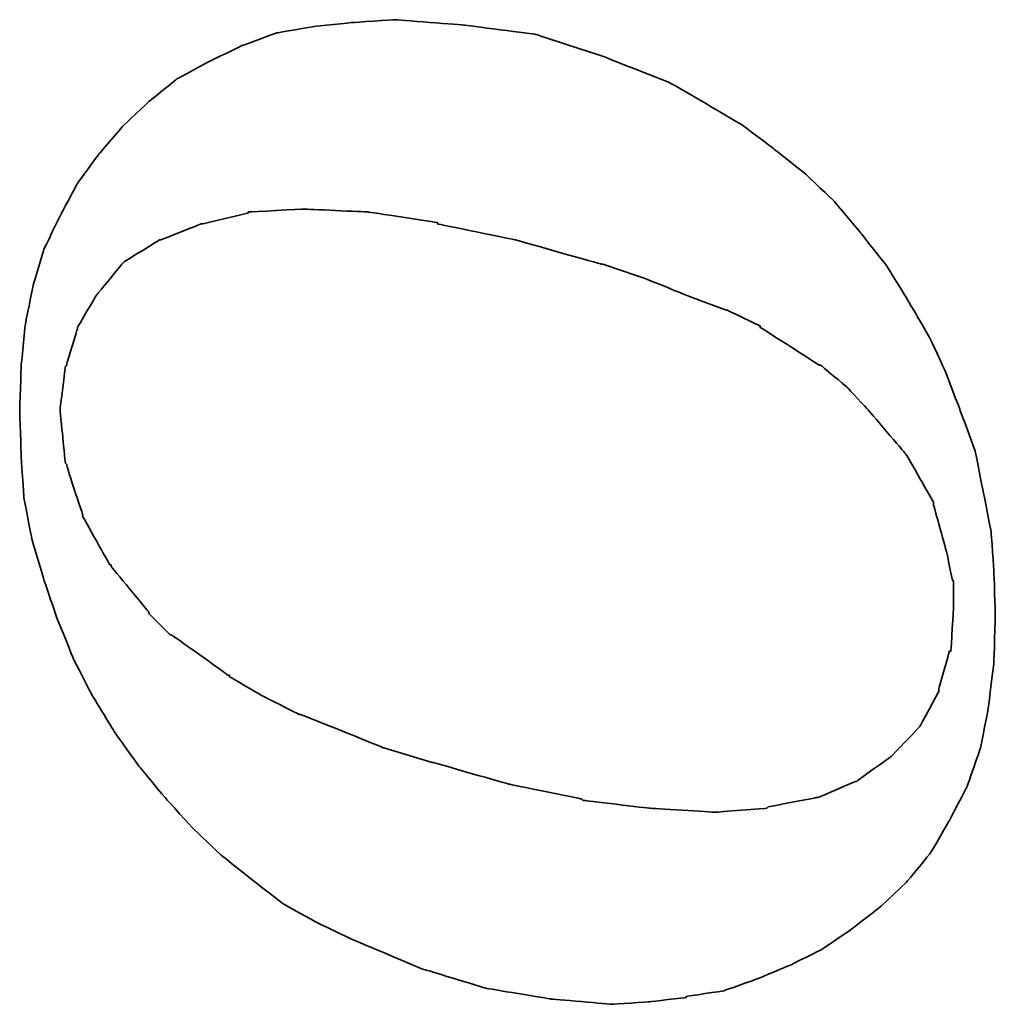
# Model space of a CAD drawing. Header units: millimetres. Extents: x 13 to 139, y 34 to 107.
# Tile 29 of 46: x 90.29 to 91.44, y 70.7 to 71.86. Entities that reach past the tile are written whole.
import ezdxf

# ---------------------------------------------------------------- set-up
doc = ezdxf.new("R2010")
doc.units = ezdxf.units.MM
doc.layers.add('DIM', color=4, linetype='CONTINUOUS')
doc.layers.add('layer 1', color=7, linetype='CONTINUOUS')

# ---------------------------------------------------------------- blocks, each defined once
blk = doc.blocks.new('TBI MOTION logo(完整正式版)')
at = {"layer": 'layer 1', "color": 22, "lineweight": 35}
for points, knots in [([(-11.34375, -6.98375), (-11.34375, -6.98375), (-10.91375, -7.43875), (-10.91375, -7.43875), (-10.91375, -7.43875), (-10.91375, -7.43875), (-10.38625, -7.87125), (-10.38625, -7.87125), (-10.38625, -7.87125), (-10.38625, -7.87125), (-9.81125, -8.20375), (-9.81125, -8.20375), (-9.81125, -8.20375), (-9.81125, -8.20375), (-9.21125, -8.51875), (-9.21125, -8.51875), (-9.21125, -8.51875), (-9.21125, -8.51875), (-8.51625, -8.75875), (-8.51625, -8.75875), (-8.51625, -8.75875), (-8.51625, -8.75875), (-7.77125, -8.90375), (-7.77125, -8.90375), (-7.77125, -8.90375), (-7.77125, -8.90375), (-6.97875, -8.99875), (-6.97875, -8.99875), (-6.97875, -8.99875), (-6.97875, -8.99875), (-6.14125, -9.02375), (-6.14125, -9.02375), (-6.14125, -9.02375), (-6.14125, -9.02375), (-5.37125, -8.99875), (-5.37125, -8.99875), (-5.37125, -8.99875), (-5.37125, -8.99875), (-4.65375, -8.94875), (-4.65375, -8.94875), (-4.65375, -8.94875), (-4.65375, -8.94875), (-3.93375, -8.80625), (-3.93375, -8.80625), (-3.93375, -8.80625), (-3.93375, -8.80625), (-3.21375, -8.66375), (-3.21375, -8.66375), (-3.21375, -8.66375), (-3.21375, -8.66375), (-2.49375, -8.39875), (-2.49375, -8.39875), (-2.49375, -8.39875), (-2.49375, -8.39875), (-1.79875, -8.13375), (-1.79875, -8.13375), (-1.79875, -8.13375), (-1.79875, -8.13375), (-1.17375, -7.84375), (-1.17375, -7.84375), (-1.17375, -7.84375), (-1.17375, -7.84375), (-0.52375, -7.46375), (-0.52375, -7.46375), (-0.52375, -7.46375), (-0.52375, -7.46375), (0.10124, -7.07875), (0.10124, -7.07875), (0.10124, -7.07875), (0.10124, -7.07875), (0.67625, -6.62375), (0.67625, -6.62375), (0.67625, -6.62375), (0.67625, -6.62375), (1.24874, -6.14375), (1.24874, -6.14375), (1.24874, -6.14375), (1.24874, -6.14375), (1.72874, -5.64125), (1.72874, -5.64125), (1.72874, -5.64125), (1.72874, -5.64125), (2.18624, -5.06375), (2.18624, -5.06375), (2.18624, -5.06375), (2.18624, -5.06375), (2.61625, -4.48874), (2.61625, -4.48874), (2.61625, -4.48874), (2.61625, -4.48874), (3.00125, -3.83874), (3.00125, -3.83874), (3.00125, -3.83874), (3.00125, -3.83874), (3.36124, -3.21374), (3.36124, -3.21374), (3.36124, -3.21374), (3.36124, -3.21374), (3.84374, -1.99125), (3.84374, -1.99125), (3.84374, -1.99125), (3.84374, -1.99125), (4.22625, -0.81875), (4.22625, -0.81875), (4.22625, -0.81875), (4.22625, -0.81875), (4.39125, 0.45624), (4.39125, 0.45624), (4.39125, 0.45624), (4.39125, 0.45624), (4.48874, 1.70124), (4.48874, 1.70124), (4.48874, 1.70124), (4.48874, 1.70124), (4.43874, 2.44625), (4.43874, 2.44625), (4.43874, 2.44625), (4.43874, 2.44625), (4.36874, 3.14125), (4.36874, 3.14125), (4.36874, 3.14125), (4.36874, 3.14125), (4.25125, 3.81125), (4.25125, 3.81125), (4.25125, 3.81125), (4.25125, 3.81125), (4.03124, 4.41125), (4.03124, 4.41125), (4.03124, 4.41125), (4.03124, 4.41125), (3.74374, 5.01125), (3.74374, 5.01125), (3.74374, 5.01125), (3.74374, 5.01125), (3.43124, 5.58875), (3.43124, 5.58875), (3.43124, 5.58875), (3.43124, 5.58875), (3.02625, 6.09125), (3.02625, 6.09125), (3.02625, 6.09125), (3.02625, 6.09125), (2.59374, 6.54875), (2.59374, 6.54875), (2.59374, 6.54875), (2.59374, 6.54875), (2.09124, 6.98125), (2.09124, 6.98125), (2.09124, 6.98125), (2.09124, 6.98125), (1.56124, 7.36625), (1.56124, 7.36625), (1.56124, 7.36625), (1.56124, 7.36625), (0.98624, 7.67625), (0.98624, 7.67625), (0.98624, 7.67625), (0.98624, 7.67625), (0.38624, 7.96375), (0.38624, 7.96375), (0.38624, 7.96375), (0.38624, 7.96375), (-0.25875, 8.15625), (-0.25875, 8.15625), (-0.25875, 8.15625), (-0.25875, 8.15625), (-0.98125, 8.30125), (-0.98125, 8.30125), (-0.98125, 8.30125), (-0.98125, 8.30125), (-1.70124, 8.37125), (-1.70124, 8.37125), (-1.70124, 8.37125), (-1.70124, 8.37125), (-2.49375, 8.39624), (-2.49375, 8.39624), (-2.49375, 8.39624), (-2.49375, 8.39624), (-3.28625, 8.37125), (-3.28625, 8.37125), (-3.28625, 8.37125), (-3.28625, 8.37125), (-4.05125, 8.32125), (-4.05125, 8.32125), (-4.05125, 8.32125), (-4.05125, 8.32125), (-4.77375, 8.18125), (-4.77375, 8.18125), (-4.77375, 8.18125), (-4.77375, 8.18125), (-5.51625, 7.96375), (-5.51625, 7.96375), (-5.51625, 7.96375), (-5.51625, 7.96375), (-6.21125, 7.72625), (-6.21125, 7.72625), (-6.21125, 7.72625), (-6.21125, 7.72625), (-6.92875, 7.43625), (-6.92875, 7.43625), (-6.92875, 7.43625), (-6.92875, 7.43625), (-7.57875, 7.10125), (-7.57875, 7.10125), (-7.57875, 7.10125), (-7.57875, 7.10125), (-8.24875, 6.69125), (-8.24875, 6.69125), (-8.24875, 6.69125), (-8.24875, 6.69125), (-8.84875, 6.26125), (-8.84875, 6.26125), (-8.84875, 6.26125), (-8.84875, 6.26125), (-9.42625, 5.78125), (-9.42625, 5.78125), (-9.42625, 5.78125), (-9.42625, 5.78125), (-9.95375, 5.30125), (-9.95375, 5.30125), (-9.95375, 5.30125), (-9.95375, 5.30125), (-10.43375, 4.79624), (-10.43375, 4.79624), (-10.43375, 4.79624), (-10.43375, 4.79624), (-10.88875, 4.22125), (-10.88875, 4.22125), (-10.88875, 4.22125), (-10.88875, 4.22125), (-11.29875, 3.69375), (-11.29875, 3.69375), (-11.29875, 3.69375), (-11.29875, 3.69375), (-11.63375, 3.09125), (-11.63375, 3.09125), (-11.63375, 3.09125), (-11.63375, 3.09125), (-11.91875, 2.49625), (-11.91875, 2.49625), (-11.91875, 2.49625), (-11.91875, 2.49625), (-12.44875, 1.24625), (-12.44875, 1.24625), (-12.44875, 1.24625), (-12.44875, 1.24625), (-12.80875, 0.06874), (-12.80875, 0.06874), (-12.80875, 0.06874), (-12.80875, 0.06874), (-12.99875, -1.07875), (-12.99875, -1.07875), (-12.99875, -1.07875), (-12.99875, -1.07875), (-13.09375, -2.18375), (-13.09375, -2.18375), (-13.09375, -2.18375), (-13.09375, -2.18375), (-13.04875, -2.85375), (-13.04875, -2.85375), (-13.04875, -2.85375), (-13.04875, -2.85375), (-12.97375, -3.50375), (-12.97375, -3.50375), (-12.97375, -3.50375), (-12.97375, -3.50375), (-12.95375, -3.50375), (-12.95375, -3.50375), (-12.95375, -3.50375), (-12.95375, -3.50375), (-12.85375, -4.17375), (-12.85375, -4.17375), (-12.85375, -4.17375), (-12.85375, -4.17375), (-12.63875, -4.77624), (-12.63875, -4.77624), (-12.63875, -4.77624), (-12.63875, -4.77624), (-12.39875, -5.35125), (-12.39875, -5.35125), (-12.39875, -5.35125), (-12.39875, -5.35125), (-12.11375, -5.92875), (-12.11375, -5.92875), (-12.11375, -5.92875), (-12.11375, -5.92875), (-11.75375, -6.45375), (-11.75375, -6.45375), (-11.75375, -6.45375), (-11.75375, -6.45375), (-11.34375, -6.98375), (-11.34375, -6.98375)], [0, 0, 0, 0, 0.01369863, 0.01369863, 0.01369863, 0.01369864, 0.02739726, 0.02739726, 0.02739726, 0.02739727, 0.04109589, 0.04109589, 0.04109589, 0.0410959, 0.05479452, 0.05479452, 0.05479452, 0.05479453, 0.06849315, 0.06849315, 0.06849315, 0.06849316, 0.08219178, 0.08219178, 0.08219178, 0.08219179, 0.09589041, 0.09589041, 0.09589041, 0.09589042, 0.10958904, 0.10958904, 0.10958904, 0.10958905, 0.12328767, 0.12328767, 0.12328767, 0.12328768, 0.1369863, 0.1369863, 0.1369863, 0.13698631, 0.15068493, 0.15068493, 0.15068493, 0.15068494, 0.16438356, 0.16438356, 0.16438356, 0.16438357, 0.17808219, 0.17808219, 0.17808219, 0.1780822, 0.19178082, 0.19178082, 0.19178082, 0.19178083, 0.20547945, 0.20547945, 0.20547945, 0.20547946, 0.21917808, 0.21917808, 0.21917808, 0.21917809, 0.23287671, 0.23287671, 0.23287671, 0.23287672, 0.24657534, 0.24657534, 0.24657534, 0.24657535, 0.26027397, 0.26027397, 0.26027397, 0.26027398, 0.2739726, 0.2739726, 0.2739726, 0.27397261, 0.28767123, 0.28767123, 0.28767123, 0.28767124, 0.30136986, 0.30136986, 0.30136986, 0.30136987, 0.31506849, 0.31506849, 0.31506849, 0.3150685, 0.32876712, 0.32876712, 0.32876712, 0.32876713, 0.34246575, 0.34246575, 0.34246575, 0.34246576, 0.35616438, 0.35616438, 0.35616438, 0.35616439, 0.36986301, 0.36986301, 0.36986301, 0.36986302, 0.38356164, 0.38356164, 0.38356164, 0.38356165, 0.39726027, 0.39726027, 0.39726027, 0.39726028, 0.4109589, 0.4109589, 0.4109589, 0.41095891, 0.42465753, 0.42465753, 0.42465753, 0.42465754, 0.43835616, 0.43835616, 0.43835616, 0.43835617, 0.45205479, 0.45205479, 0.45205479, 0.4520548, 0.46575342, 0.46575342, 0.46575342, 0.46575343, 0.47945205, 0.47945205, 0.47945205, 0.47945206, 0.49315068, 0.49315068, 0.49315068, 0.49315069, 0.50684932, 0.50684932, 0.50684932, 0.50684933, 0.52054795, 0.52054795, 0.52054795, 0.52054796, 0.53424658, 0.53424658, 0.53424658, 0.53424659, 0.54794521, 0.54794521, 0.54794521, 0.54794522, 0.56164384, 0.56164384, 0.56164384, 0.56164385, 0.57534247, 0.57534247, 0.57534247, 0.57534248, 0.5890411, 0.5890411, 0.5890411, 0.58904111, 0.60273973, 0.60273973, 0.60273973, 0.60273974, 0.61643836, 0.61643836, 0.61643836, 0.61643837, 0.63013699, 0.63013699, 0.63013699, 0.630137, 0.64383562, 0.64383562, 0.64383562, 0.64383563, 0.65753425, 0.65753425, 0.65753425, 0.65753426, 0.67123288, 0.67123288, 0.67123288, 0.67123289, 0.68493151, 0.68493151, 0.68493151, 0.68493152, 0.69863014, 0.69863014, 0.69863014, 0.69863015, 0.71232877, 0.71232877, 0.71232877, 0.71232878, 0.7260274, 0.7260274, 0.7260274, 0.72602741, 0.73972603, 0.73972603, 0.73972603, 0.73972604, 0.75342466, 0.75342466, 0.75342466, 0.75342467, 0.76712329, 0.76712329, 0.76712329, 0.7671233, 0.78082192, 0.78082192, 0.78082192, 0.78082193, 0.79452055, 0.79452055, 0.79452055, 0.79452056, 0.80821918, 0.80821918, 0.80821918, 0.80821919, 0.82191781, 0.82191781, 0.82191781, 0.82191782, 0.83561644, 0.83561644, 0.83561644, 0.83561645, 0.84931507, 0.84931507, 0.84931507, 0.84931508, 0.8630137, 0.8630137, 0.8630137, 0.86301371, 0.87671233, 0.87671233, 0.87671233, 0.87671234, 0.89041096, 0.89041096, 0.89041096, 0.89041097, 0.90410959, 0.90410959, 0.90410959, 0.9041096, 0.91780822, 0.91780822, 0.91780822, 0.91780823, 0.93150685, 0.93150685, 0.93150685, 0.93150686, 0.94520548, 0.94520548, 0.94520548, 0.94520549, 0.95890411, 0.95890411, 0.95890411, 0.95890412, 0.97260274, 0.97260274, 0.97260274, 0.97260275, 0.98630137, 0.98630137, 0.98630137, 0.98630138, 1, 1, 1, 1]), ([(-8.77875, 1.03124), (-8.77875, 1.03124), (-8.51625, 1.89625), (-8.51625, 1.89625), (-8.51625, 1.89625), (-8.51625, 1.89625), (-8.20375, 2.66375), (-8.20375, 2.66375), (-8.20375, 2.66375), (-8.20375, 2.66375), (-7.91625, 3.38125), (-7.91625, 3.38125), (-7.91625, 3.38125), (-7.91625, 3.38125), (-7.91625, 3.40624), (-7.91625, 3.40624), (-7.91625, 3.40624), (-7.91625, 3.40624), (-7.57875, 4.07624), (-7.57875, 4.07624), (-7.57875, 4.07624), (-7.57875, 4.07624), (-7.24375, 4.65125), (-7.24375, 4.65125), (-7.24375, 4.65125), (-7.24375, 4.65125), (-7.21875, 4.65125), (-7.21875, 4.65125), (-7.21875, 4.65125), (-7.21875, 4.65125), (-7.21875, 4.67624), (-7.21875, 4.67624), (-7.21875, 4.67624), (-7.21875, 4.67624), (-6.83625, 5.20375), (-6.83625, 5.20375), (-6.83625, 5.20375), (-6.83625, 5.20375), (-6.49875, 5.68625), (-6.49875, 5.68625), (-6.49875, 5.68625), (-6.49875, 5.68625), (-6.49875, 5.70625), (-6.49875, 5.70625), (-6.49875, 5.70625), (-6.49875, 5.70625), (-6.11625, 6.09125), (-6.11625, 6.09125), (-6.11625, 6.09125), (-6.11625, 6.09125), (-6.09125, 6.09125), (-6.09125, 6.09125), (-6.09125, 6.09125), (-6.09125, 6.09125), (-5.27375, 6.76625), (-5.27375, 6.76625), (-5.27375, 6.76625), (-5.27375, 6.76625), (-5.24875, 6.76625), (-5.24875, 6.76625), (-5.24875, 6.76625), (-5.24875, 6.76625), (-5.24875, 6.78625), (-5.24875, 6.78625), (-5.24875, 6.78625), (-5.24875, 6.78625), (-4.38875, 7.26624), (-4.38875, 7.26624), (-4.38875, 7.26624), (-4.38875, 7.26624), (-4.36125, 7.26624), (-4.36125, 7.26624), (-4.36125, 7.26624), (-4.36125, 7.26624), (-3.93375, 7.41125), (-3.93375, 7.41125), (-3.93375, 7.41125), (-3.93375, 7.41125), (-3.47375, 7.55625), (-3.47375, 7.55625), (-3.47375, 7.55625), (-3.47375, 7.55625), (-3.45375, 7.55625), (-3.45375, 7.55625), (-3.45375, 7.55625), (-3.45375, 7.55625), (-3.42875, 7.58124), (-3.42875, 7.58124), (-3.42875, 7.58124), (-3.42875, 7.58124), (-2.97375, 7.62625), (-2.97375, 7.62625), (-2.97375, 7.62625), (-2.97375, 7.62625), (-2.49375, 7.67625), (-2.49375, 7.67625), (-2.49375, 7.67625), (-2.49375, 7.67625), (-2.46875, 7.67625), (-2.46875, 7.67625), (-2.46875, 7.67625), (-2.46875, 7.67625), (-1.70124, 7.58124), (-1.70124, 7.58124), (-1.70124, 7.58124), (-1.70124, 7.58124), (-1.67875, 7.55625), (-1.67875, 7.55625), (-1.67875, 7.55625), (-1.67875, 7.55625), (-1.65375, 7.55625), (-1.65375, 7.55625), (-1.65375, 7.55625), (-1.65375, 7.55625), (-1.03125, 7.36625), (-1.03125, 7.36625), (-1.03125, 7.36625), (-1.03125, 7.36625), (-1.00625, 7.36625), (-1.00625, 7.36625), (-1.00625, 7.36625), (-1.00625, 7.36625), (-0.43124, 7.02624), (-0.43124, 7.02624), (-0.43124, 7.02624), (-0.43124, 7.02624), (-0.40625, 7.00624), (-0.40625, 7.00624), (-0.40625, 7.00624), (-0.40625, 7.00624), (0.12124, 6.57124), (0.12124, 6.57124), (0.12124, 6.57124), (0.12124, 6.57124), (0.14624, 6.54875), (0.14624, 6.54875), (0.14624, 6.54875), (0.14624, 6.54875), (0.17124, 6.52375), (0.17124, 6.52375), (0.17124, 6.52375), (0.17124, 6.52375), (0.55625, 5.89875), (0.55625, 5.89875), (0.55625, 5.89875), (0.55625, 5.89875), (0.55625, 5.87625), (0.55625, 5.87625), (0.55625, 5.87625), (0.55625, 5.87625), (0.84124, 5.15625), (0.84124, 5.15625), (0.84124, 5.15625), (0.84124, 5.15625), (0.84124, 5.13125), (0.84124, 5.13125), (0.84124, 5.13125), (0.84124, 5.13125), (1.03624, 4.31875), (1.03624, 4.31875), (1.03624, 4.31875), (1.03624, 4.31875), (1.05624, 4.31875), (1.05624, 4.31875), (1.05624, 4.31875), (1.05624, 4.31875), (1.05624, 4.29125), (1.05624, 4.29125), (1.05624, 4.29125), (1.05624, 4.29125), (1.10625, 3.33125), (1.10625, 3.33125), (1.10625, 3.33125), (1.10625, 3.33125), (1.10625, 3.30875), (1.10625, 3.30875), (1.10625, 3.30875), (1.10625, 3.30875), (1.05624, 2.20624), (1.05624, 2.20624), (1.05624, 2.20624), (1.05624, 2.20624), (1.05624, 2.18124), (1.05624, 2.18124), (1.05624, 2.18124), (1.05624, 2.18124), (0.86624, 0.93624), (0.86624, 0.93624), (0.86624, 0.93624), (0.86624, 0.93624), (0.84124, 0.93624), (0.84124, 0.93624), (0.84124, 0.93624), (0.84124, 0.93624), (0.55625, -0.45874), (0.55625, -0.45874), (0.55625, -0.45874), (0.55625, -0.45874), (0.12124, -1.99125), (0.12124, -1.99125), (0.12124, -1.99125), (0.12124, -1.99125), (0.12124, -2.01874), (0.12124, -2.01874), (0.12124, -2.01874), (0.12124, -2.01874), (-0.13874, -2.78375), (-0.13874, -2.78375), (-0.13874, -2.78375), (-0.13874, -2.78375), (-0.43124, -3.50375), (-0.43124, -3.50375), (-0.43124, -3.50375), (-0.43124, -3.50375), (-0.69375, -4.19875), (-0.69375, -4.19875), (-0.69375, -4.19875), (-0.69375, -4.19875), (-0.69375, -4.22375), (-0.69375, -4.22375), (-0.69375, -4.22375), (-0.69375, -4.22375), (-0.98125, -4.82374), (-0.98125, -4.82374), (-0.98125, -4.82374), (-0.98125, -4.82374), (-1.00625, -4.82374), (-1.00625, -4.82374), (-1.00625, -4.82374), (-1.00625, -4.82374), (-1.33875, -5.35125), (-1.33875, -5.35125), (-1.33875, -5.35125), (-1.33875, -5.35125), (-1.67875, -5.87875), (-1.67875, -5.87875), (-1.67875, -5.87875), (-1.67875, -5.87875), (-1.67875, -5.90375), (-1.67875, -5.90375), (-1.67875, -5.90375), (-1.67875, -5.90375), (-2.05875, -6.35875), (-2.05875, -6.35875), (-2.05875, -6.35875), (-2.05875, -6.35875), (-2.08375, -6.38375), (-2.08375, -6.38375), (-2.08375, -6.38375), (-2.08375, -6.38375), (-2.46875, -6.74375), (-2.46875, -6.74375), (-2.46875, -6.74375), (-2.46875, -6.74375), (-3.25875, -7.41625), (-3.25875, -7.41625), (-3.25875, -7.41625), (-3.25875, -7.41625), (-3.28625, -7.43875), (-3.28625, -7.43875), (-3.28625, -7.43875), (-3.28625, -7.43875), (-4.12375, -7.91875), (-4.12375, -7.91875), (-4.12375, -7.91875), (-4.12375, -7.91875), (-4.14875, -7.91875), (-4.14875, -7.91875), (-4.14875, -7.91875), (-4.14875, -7.91875), (-4.17125, -7.91875), (-4.17125, -7.91875), (-4.17125, -7.91875), (-4.17125, -7.91875), (-5.03375, -8.15875), (-5.03375, -8.15875), (-5.03375, -8.15875), (-5.03375, -8.15875), (-5.51625, -8.25625), (-5.51625, -8.25625), (-5.51625, -8.25625), (-5.51625, -8.25625), (-5.54125, -8.27875), (-5.54125, -8.27875), (-5.54125, -8.27875), (-5.54125, -8.27875), (-5.56375, -8.27875), (-5.56375, -8.27875), (-5.56375, -8.27875), (-5.56375, -8.27875), (-5.99625, -8.27875), (-5.99625, -8.27875), (-5.99625, -8.27875), (-5.99625, -8.27875), (-6.76375, -8.23125), (-6.76375, -8.23125), (-6.76375, -8.23125), (-6.76375, -8.23125), (-6.78875, -8.23125), (-6.78875, -8.23125), (-6.78875, -8.23125), (-6.78875, -8.23125), (-6.78875, -8.20375), (-6.78875, -8.20375), (-6.78875, -8.20375), (-6.78875, -8.20375), (-7.45875, -8.01375), (-7.45875, -8.01375), (-7.45875, -8.01375), (-7.45875, -8.01375), (-7.48375, -8.01375), (-7.48375, -8.01375), (-7.48375, -8.01375), (-7.48375, -8.01375), (-7.50875, -8.01375), (-7.50875, -8.01375), (-7.50875, -8.01375), (-7.50875, -8.01375), (-8.13125, -7.67875), (-8.13125, -7.67875), (-8.13125, -7.67875), (-8.13125, -7.67875), (-8.15625, -7.65375), (-8.15625, -7.65375), (-8.15625, -7.65375), (-8.15625, -7.65375), (-8.65875, -7.17375), (-8.65875, -7.17375), (-8.65875, -7.17375), (-8.65875, -7.17375), (-8.68375, -7.14875), (-8.68375, -7.14875), (-8.68375, -7.14875), (-8.68375, -7.14875), (-9.08875, -6.57375), (-9.08875, -6.57375), (-9.08875, -6.57375), (-9.08875, -6.57375), (-9.11375, -6.54875), (-9.11375, -6.54875), (-9.11375, -6.54875), (-9.11375, -6.54875), (-9.11375, -6.52875), (-9.11375, -6.52875), (-9.11375, -6.52875), (-9.11375, -6.52875), (-9.40375, -5.85375), (-9.40375, -5.85375), (-9.40375, -5.85375), (-9.40375, -5.85375), (-9.40375, -5.82875), (-9.40375, -5.82875), (-9.40375, -5.82875), (-9.40375, -5.82875), (-9.56875, -4.96875), (-9.56875, -4.96875), (-9.56875, -4.96875), (-9.56875, -4.96875), (-9.59375, -4.94375), (-9.59375, -4.94375), (-9.59375, -4.94375), (-9.59375, -4.94375), (-9.66375, -4.03375), (-9.66375, -4.03375), (-9.66375, -4.03375), (-9.66375, -4.03375), (-9.66375, -4.00875), (-9.66375, -4.00875), (-9.66375, -4.00875), (-9.66375, -4.00875), (-9.59375, -2.85375), (-9.59375, -2.85375), (-9.59375, -2.85375), (-9.59375, -2.85375), (-9.45125, -1.65875), (-9.45125, -1.65875), (-9.45125, -1.65875), (-9.45125, -1.65875), (-9.42625, -1.63375), (-9.42625, -1.63375), (-9.42625, -1.63375), (-9.42625, -1.63375), (-9.16125, -0.33875), (-9.16125, -0.33875), (-9.16125, -0.33875), (-9.16125, -0.33875), (-8.77875, 1.00624), (-8.77875, 1.00624), (-8.77875, 1.00624), (-8.77875, 1.00624), (-8.77875, 1.03124), (-8.77875, 1.03124)], [0, 0, 0, 0, 0.01020408, 0.01020408, 0.01020408, 0.01020409, 0.02040816, 0.02040816, 0.02040816, 0.02040817, 0.03061224, 0.03061224, 0.03061224, 0.03061225, 0.04081633, 0.04081633, 0.04081633, 0.04081634, 0.05102041, 0.05102041, 0.05102041, 0.05102042, 0.06122449, 0.06122449, 0.06122449, 0.0612245, 0.07142857, 0.07142857, 0.07142857, 0.07142858, 0.08163265, 0.08163265, 0.08163265, 0.08163266, 0.09183673, 0.09183673, 0.09183673, 0.09183674, 0.10204082, 0.10204082, 0.10204082, 0.10204083, 0.1122449, 0.1122449, 0.1122449, 0.11224491, 0.12244898, 0.12244898, 0.12244898, 0.12244899, 0.13265306, 0.13265306, 0.13265306, 0.13265307, 0.14285714, 0.14285714, 0.14285714, 0.14285715, 0.15306122, 0.15306122, 0.15306122, 0.15306123, 0.16326531, 0.16326531, 0.16326531, 0.16326532, 0.17346939, 0.17346939, 0.17346939, 0.1734694, 0.18367347, 0.18367347, 0.18367347, 0.18367348, 0.19387755, 0.19387755, 0.19387755, 0.19387756, 0.20408163, 0.20408163, 0.20408163, 0.20408164, 0.21428571, 0.21428571, 0.21428571, 0.21428572, 0.2244898, 0.2244898, 0.2244898, 0.22448981, 0.23469388, 0.23469388, 0.23469388, 0.23469389, 0.24489796, 0.24489796, 0.24489796, 0.24489797, 0.25510204, 0.25510204, 0.25510204, 0.25510205, 0.26530612, 0.26530612, 0.26530612, 0.26530613, 0.2755102, 0.2755102, 0.2755102, 0.27551021, 0.28571429, 0.28571429, 0.28571429, 0.2857143, 0.29591837, 0.29591837, 0.29591837, 0.29591838, 0.30612245, 0.30612245, 0.30612245, 0.30612246, 0.31632653, 0.31632653, 0.31632653, 0.31632654, 0.32653061, 0.32653061, 0.32653061, 0.32653062, 0.33673469, 0.33673469, 0.33673469, 0.3367347, 0.34693878, 0.34693878, 0.34693878, 0.34693879, 0.35714286, 0.35714286, 0.35714286, 0.35714287, 0.36734694, 0.36734694, 0.36734694, 0.36734695, 0.37755102, 0.37755102, 0.37755102, 0.37755103, 0.3877551, 0.3877551, 0.3877551, 0.38775511, 0.39795918, 0.39795918, 0.39795918, 0.39795919, 0.40816327, 0.40816327, 0.40816327, 0.40816328, 0.41836735, 0.41836735, 0.41836735, 0.41836736, 0.42857143, 0.42857143, 0.42857143, 0.42857144, 0.43877551, 0.43877551, 0.43877551, 0.43877552, 0.44897959, 0.44897959, 0.44897959, 0.4489796, 0.45918367, 0.45918367, 0.45918367, 0.45918368, 0.46938776, 0.46938776, 0.46938776, 0.46938777, 0.47959184, 0.47959184, 0.47959184, 0.47959185, 0.48979592, 0.48979592, 0.48979592, 0.48979593, 0.5, 0.5, 0.5, 0.50000001, 0.51020408, 0.51020408, 0.51020408, 0.51020409, 0.52040816, 0.52040816, 0.52040816, 0.52040817, 0.53061224, 0.53061224, 0.53061224, 0.53061225, 0.54081633, 0.54081633, 0.54081633, 0.54081634, 0.55102041, 0.55102041, 0.55102041, 0.55102042, 0.56122449, 0.56122449, 0.56122449, 0.5612245, 0.57142857, 0.57142857, 0.57142857, 0.57142858, 0.58163265, 0.58163265, 0.58163265, 0.58163266, 0.59183673, 0.59183673, 0.59183673, 0.59183674, 0.60204082, 0.60204082, 0.60204082, 0.60204083, 0.6122449, 0.6122449, 0.6122449, 0.61224491, 0.62244898, 0.62244898, 0.62244898, 0.62244899, 0.63265306, 0.63265306, 0.63265306, 0.63265307, 0.64285714, 0.64285714, 0.64285714, 0.64285715, 0.65306122, 0.65306122, 0.65306122, 0.65306123, 0.66326531, 0.66326531, 0.66326531, 0.66326532, 0.67346939, 0.67346939, 0.67346939, 0.6734694, 0.68367347, 0.68367347, 0.68367347, 0.68367348, 0.69387755, 0.69387755, 0.69387755, 0.69387756, 0.70408163, 0.70408163, 0.70408163, 0.70408164, 0.71428571, 0.71428571, 0.71428571, 0.71428572, 0.7244898, 0.7244898, 0.7244898, 0.72448981, 0.73469388, 0.73469388, 0.73469388, 0.73469389, 0.74489796, 0.74489796, 0.74489796, 0.74489797, 0.75510204, 0.75510204, 0.75510204, 0.75510205, 0.76530612, 0.76530612, 0.76530612, 0.76530613, 0.7755102, 0.7755102, 0.7755102, 0.77551021, 0.78571429, 0.78571429, 0.78571429, 0.7857143, 0.79591837, 0.79591837, 0.79591837, 0.79591838, 0.80612245, 0.80612245, 0.80612245, 0.80612246, 0.81632653, 0.81632653, 0.81632653, 0.81632654, 0.82653061, 0.82653061, 0.82653061, 0.82653062, 0.83673469, 0.83673469, 0.83673469, 0.8367347, 0.84693878, 0.84693878, 0.84693878, 0.84693879, 0.85714286, 0.85714286, 0.85714286, 0.85714287, 0.86734694, 0.86734694, 0.86734694, 0.86734695, 0.87755102, 0.87755102, 0.87755102, 0.87755103, 0.8877551, 0.8877551, 0.8877551, 0.88775511, 0.89795918, 0.89795918, 0.89795918, 0.89795919, 0.90816327, 0.90816327, 0.90816327, 0.90816328, 0.91836735, 0.91836735, 0.91836735, 0.91836736, 0.92857143, 0.92857143, 0.92857143, 0.92857144, 0.93877551, 0.93877551, 0.93877551, 0.93877552, 0.94897959, 0.94897959, 0.94897959, 0.9489796, 0.95918367, 0.95918367, 0.95918367, 0.95918368, 0.96938776, 0.96938776, 0.96938776, 0.96938777, 0.97959184, 0.97959184, 0.97959184, 0.97959185, 0.98979592, 0.98979592, 0.98979592, 0.98979593, 1, 1, 1, 1])]:
    blk.add_open_spline(points, degree=3, knots=knots, dxfattribs=at)

msp = doc.modelspace()

# ---------------------------------------------------------------- block references
at = {"layer": 'DIM', "color": 7, "xscale": 0.0656763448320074, "yscale": 0.0656763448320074, "zscale": 0.0656763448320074, "rotation": 90}
msp.add_blockref('TBI MOTION logo(完整正式版)', (90.8435, 71.5636), dxfattribs=at)

doc.saveas('drawing.dxf')
